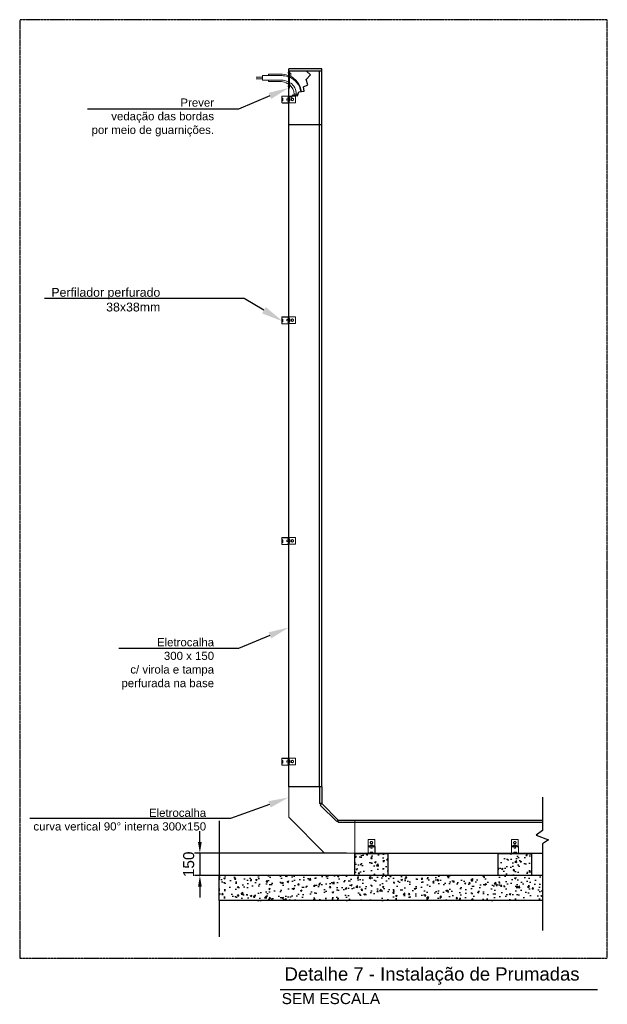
# Model space of a CAD drawing. Extents: x -90708 to 277869, y -117 to 207445.
# Tile 242 of 256: x -64934 to -62271, y 115205 to 119666. Entities that reach past the tile are written whole.
import ezdxf
from ezdxf import colors
from ezdxf.entities.mleader import LeaderData, LeaderLine
from ezdxf.enums import TextEntityAlignment as Align
from ezdxf.math import Vec2, Vec3

# ---------------------------------------------------------------- set-up
doc = ezdxf.new("R2010")
doc.units = 0
doc.header["$MEASUREMENT"] = 0
doc.header["$PDMODE"] = 3
doc.header["$PDSIZE"] = 0.005
doc.linetypes.add('DASHDOT', pattern=[1, 0.5, -0.25, 0, -0.25])
doc.linetypes.add('SLD-Sólida', pattern=[0])
doc.layers.get('Defpoints').update_dxf_attribs({"linetype": 'CONTINUOUS'})
doc.layers.add('ARQ-COTAS', color=20, linetype='CONTINUOUS', lineweight=18)
for name, color, linetype in [('ARQ-DETALHES', 7, 'CONTINUOUS'), ('ARQ-ELETROCALHA', 92, 'CONTINUOUS'), ('ARQ-ESPUMA ELASTOMÉRICA', 163, 'CONTINUOUS'), ('ARQ-GRELHAS', 30, 'CONTINUOUS'), ('ARQ-TEXTO AMBIENTE', 7, 'CONTINUOUS'), ('ARQ-TEXTO4', 4, 'CONTINUOUS'), ('TEXTO', 7, 'CONTINUOUS')]:
    doc.layers.add(name, color=color, linetype=linetype)
doc.styles.add('ARIAL', font='arial.ttf')
doc.styles.add('ARIEL', font='arial.ttf', dxfattribs={"height": 100})
doc.dimstyles.new('COTA-50', dxfattribs={"dimscale": 0, "dimtxt": 50, "dimasz": 50, "dimexe": 25, "dimexo": 50, "dimgap": 0.04, "dimtad": 1, "dimdec": 0, "dimzin": 9, "dimdsep": 46, "dimtxsty": 'ARIAL', "dimcen": 1, "dimdle": 75, "dimclrd": 256, "dimclre": 256, "dimclrt": 2, "dimaunit": 1, "dimadec": 0, "dimazin": 0, "dimtfac": 2, "dimtdec": 0, "dimtmove": 2, "dimatfit": 0, "dimfxl": 0.05, "dimtolj": 1, "dimtzin": 4, "dimarcsym": 0})

# ---------------------------------------------------------------- blocks, each defined once
blk = doc.blocks.new('rhwrwy')
at = {"layer": 'ARQ-ELETROCALHA', "linetype": 'SLD-Sólida', "lineweight": 15}
for p, q in [((48954.1, 144156.4), (48984.5, 144156.4)), ((48954.1, 144156.4), (48954.1, 144127.6)), ((48966.3, 144147.2), (48964.8, 144144.6)), ((48975.3, 144142), (48973.8, 144144.6)), ((48984.5, 144156.4), (48984.5, 144127.6)), ((48952.5, 144096.4), (48952.5, 144122.6)), ((48953.3, 144096.4), (48953.3, 144122.6)), ((48954.1, 144127.6), (48954.1, 144126)), ((48954.1, 144127.6), (48963.3, 144127.6)), ((48954.1, 144126), (48954.1, 144125.2)), ((48954.1, 144126), (48984.5, 144126)), ((48954.1, 144125.2), (48984.5, 144125.2)), ((48955.6, 144124), (48959.7, 144122)), ((48955.9, 144124.8), (48960, 144122.7)), ((48959.7, 144122), (48960, 144122.7)), ((48963.3, 144142), (48964.8, 144139.4)), ((48964.1, 144130.4), (48963.3, 144129.9)), ((48963.3, 144129.9), (48964.8, 144130.4)), ((48963.3, 144126.5), (48963.3, 144129.9)), ((48964.8, 144126.5), (48963.3, 144126.5)), ((48964.8, 144130.4), (48964.1, 144130.4)), ((48964.1, 144126.5), (48964.1, 144126)), ((48969.3, 144130.4), (48964.8, 144130.4)), ((48966.3, 144126.5), (48964.8, 144126.5)), ((48966.1, 144125.2), (48966.1, 144116.9)), ((48966.1, 144116.9), (48966.6, 144116.4)), ((48966.1, 144116.9), (48969.3, 144116.9)), ((48966.3, 144126.5), (48966.3, 144129.9)), ((48969.3, 144126.5), (48966.3, 144126.5)), ((48966.6, 144116.4), (48969.3, 144116.4)), ((48969.3, 144130.4), (48973.8, 144130.4)), ((48972.3, 144126.5), (48969.3, 144126.5)), ((48969.3, 144116.9), (48972.5, 144116.9)), ((48969.3, 144116.4), (48971.9, 144116.4)), ((48971.9, 144116.4), (48972.5, 144116.9)), ((48972.3, 144136.8), (48973.8, 144139.4)), ((48972.3, 144129.9), (48973.8, 144130.4)), ((48972.3, 144126.5), (48972.3, 144129.9)), ((48973.8, 144126.5), (48972.3, 144126.5)), ((48972.5, 144116.9), (48972.5, 144125.2)), ((48974.5, 144130.4), (48973.8, 144130.4)), ((48975.3, 144126.5), (48973.8, 144126.5)), ((48975.3, 144129.9), (48974.5, 144130.4)), ((48974.5, 144126), (48974.5, 144126.5)), ((48975.3, 144126.5), (48975.3, 144129.9)), ((48975.3, 144127.6), (48984.5, 144127.6)), ((48976.9, 144122.7), (48981, 144124.8)), ((48976.9, 144122.7), (48977.3, 144122)), ((48977.3, 144122), (48981.4, 144124)), ((48983.7, 144122.6), (48983.7, 144096.4)), ((48984.5, 144127.6), (48984.5, 144126)), ((48984.5, 144126), (48984.5, 144125.2)), ((48984.5, 144122.6), (48984.5, 144096.4)), ((48982.1, 144094.8), (48954.9, 144094.8)), ((48982.1, 144094), (48954.9, 144094)), ((48963.3, 144099.2), (48962.5, 144098.7)), ((48962.5, 144098.7), (48964, 144099.2)), ((48962.5, 144095.3), (48962.5, 144098.7)), ((48964, 144095.3), (48962.5, 144095.3)), ((48964, 144099.2), (48963.3, 144099.2)), ((48963.3, 144095.3), (48963.3, 144094.8)), ((48968.5, 144099.2), (48964, 144099.2)), ((48965.5, 144095.3), (48964, 144095.3)), ((48965.5, 144095.3), (48965.5, 144098.7)), ((48968.5, 144095.3), (48965.5, 144095.3)), ((48968.5, 144099.2), (48973, 144099.2)), ((48971.5, 144095.3), (48968.5, 144095.3)), ((48971.5, 144098.7), (48973, 144099.2)), ((48971.5, 144095.3), (48971.5, 144098.7)), ((48973, 144095.3), (48971.5, 144095.3)), ((48973.7, 144099.2), (48973, 144099.2)), ((48974.5, 144095.3), (48973, 144095.3)), ((48974.5, 144098.7), (48973.7, 144099.2)), ((48973.7, 144094.8), (48973.7, 144095.3)), ((48974.5, 144095.3), (48974.5, 144098.7))]:
    blk.add_line(p, q, dxfattribs=at)
blk.add_circle((48969.4, 144142), 4.55, dxfattribs=at)
for centre, radius, start, end in [((48969.3, 144142), 5.2, 150, 210), ((48969.3, 144142), 5.2, 90, 150), ((48969.3, 144142), 5.2, 30, 90), ((48969.3, 144142), 5.2, 330, 30), ((48954.9, 144122.6), 2.4, 63.4349, 180), ((48954.9, 144122.6), 1.6, 63.4349, 180), ((48969.3, 144142), 5.2, 210, 270), ((48969.3, 144142), 5.2, 270, 330), ((48982.1, 144122.6), 2.4, 0, 116.5651), ((48982.1, 144122.6), 1.6, 0, 116.5651), ((48954.9, 144096.4), 2.4, 180, 270), ((48954.9, 144096.4), 1.6, 180, 270), ((48982.1, 144096.4), 1.6, 270, 0), ((48982.1, 144096.4), 2.4, 270, 0)]:
    blk.add_arc(centre, radius, start, end, dxfattribs=at)
for points, knots in [([(48964.8, 144144.6), (48964.7, 144144.5), (48964.2, 144143.7), (48963.7, 144142.8), (48963.3, 144142)], [0, 0, 0, 0, 0.0702148, 1, 1, 1, 1]), ([(48969.3, 144147.2), (48968.5, 144147.2), (48967.5, 144147.2), (48966.5, 144147.2), (48966.3, 144147.2)], [0, 0, 0, 0, 0.776287, 1, 1, 1, 1]), ([(48972.3, 144147.2), (48971.5, 144147.2), (48970.5, 144147.2), (48969.5, 144147.2), (48969.3, 144147.2)], [0, 0, 0, 0, 0.758149, 1, 1, 1, 1]), ([(48973.8, 144144.6), (48973.7, 144144.7), (48973.2, 144145.5), (48972.7, 144146.4), (48972.3, 144147.2)], [0, 0, 0, 0, 0.070215, 1, 1, 1, 1]), ([(48964.8, 144139.4), (48964.8, 144139.3), (48965.3, 144138.5), (48965.8, 144137.6), (48966.3, 144136.8)], [0, 0, 0, 0, 0.0702148, 1, 1, 1, 1]), ([(48964.8, 144130.4), (48964.8, 144130.4), (48965.3, 144130.4), (48965.8, 144130.2), (48966.3, 144129.9)], [0, 0, 0, 0, 0.0702148, 1, 1, 1, 1]), ([(48966.3, 144136.8), (48966.5, 144136.8), (48967.5, 144136.8), (48968.5, 144136.8), (48969.3, 144136.8)], [0, 0, 0, 0, 0.223713, 1, 1, 1, 1]), ([(48966.3, 144129.9), (48966.5, 144130), (48967.5, 144130.3), (48968.5, 144130.3), (48969.3, 144130.4)], [0, 0, 0, 0, 0.223713, 1, 1, 1, 1]), ([(48969.3, 144136.8), (48969.5, 144136.8), (48970.5, 144136.8), (48971.5, 144136.8), (48972.3, 144136.8)], [0, 0, 0, 0, 0.241851, 1, 1, 1, 1]), ([(48969.3, 144130.4), (48969.5, 144130.4), (48970.5, 144130.4), (48971.5, 144130.1), (48972.3, 144129.9)], [0, 0, 0, 0, 0.241851, 1, 1, 1, 1]), ([(48973.8, 144139.4), (48973.8, 144139.5), (48974.3, 144140.3), (48974.8, 144141.2), (48975.3, 144142)], [0, 0, 0, 0, 0.0702148, 1, 1, 1, 1]), ([(48973.8, 144130.4), (48973.8, 144130.4), (48974.3, 144130.4), (48974.8, 144130.2), (48975.3, 144129.9)], [0, 0, 0, 0, 0.0702148, 1, 1, 1, 1]), ([(48964, 144099.2), (48964, 144099.2), (48964.5, 144099.2), (48965, 144099), (48965.5, 144098.7)], [0, 0, 0, 0, 0.070215, 1, 1, 1, 1]), ([(48965.5, 144098.7), (48965.7, 144098.8), (48966.7, 144099.1), (48967.7, 144099.1), (48968.5, 144099.2)], [0, 0, 0, 0, 0.223713, 1, 1, 1, 1]), ([(48968.5, 144099.2), (48968.7, 144099.2), (48969.7, 144099.2), (48970.7, 144098.9), (48971.5, 144098.7)], [0, 0, 0, 0, 0.2418514, 1, 1, 1, 1]), ([(48973, 144099.2), (48973, 144099.2), (48973.5, 144099.2), (48974, 144099), (48974.5, 144098.7)], [0, 0, 0, 0, 0.070215, 1, 1, 1, 1])]:
    blk.add_open_spline(points, degree=3, knots=knots, dxfattribs=at)
blk = doc.blocks.new('fhrthrte')
at = {"layer": 'ARQ-ELETROCALHA', "lineweight": 13}
for p, q in [((149736.6, 74079.7), (149736.6, 73929.7)), ((149736.6, 74079.7), (149873.7, 74079.7)), ((149873.7, 74079.7), (150036.6, 73916.8)), ((149736.6, 73929.7), (149811.6, 73929.7)), ((149811.6, 73929.7), (149886.6, 73854.7)), ((150036.6, 73779.7), (150036.6, 73916.8)), ((149886.6, 73779.7), (149886.6, 73854.7)), ((149886.6, 73779.7), (150036.6, 73779.7))]:
    blk.add_line(p, q, dxfattribs=at)
blk = doc.blocks.new('*D1025')
at = {"layer": 'ARQ-COTAS', "lineweight": -2, "transparency": 16777216}
for p, q in [((-64117.7, 115939.4), (-64117.7, 115989.4)), ((-63465.2, 115889.4), (-64142.7, 115889.4)), ((-64117.7, 115889.4), (-64117.7, 115788)), ((-63465.2, 115788), (-64142.7, 115788)), ((-64117.7, 115738), (-64117.7, 115688))]:
    blk.add_line(p, q, dxfattribs=at)
at = {"layer": 'ARQ-COTAS', "transparency": 16777216}
for points in [[(-64126, 115939.4), (-64109.4, 115939.4), (-64117.7, 115889.4)], [(-64126, 115738), (-64109.4, 115738), (-64117.7, 115788)]]:
    blk.add_solid(points, dxfattribs=at)
at = {"layer": 'Defpoints', "color": 0, "transparency": 16777216}
for p in [(-63415.2, 115889.4), (-64117.7, 115788), (-63415.2, 115788)]:
    blk.add_point(p, dxfattribs=at)
at = {"layer": 'ARQ-COTAS', "color": 2, "transparency": 16777216, "insert": (-64168.3, 115838.7), "char_height": 50, "attachment_point": 5, "rotation": 90, "style": 'ARIAL'}
blk.add_mtext('\\A1;150', dxfattribs=at)

msp = doc.modelspace()

# ---------------------------------------------------------------- hatches: boundary and pattern name
at = {"layer": 'ARQ-DETALHES'}
h = msp.add_hatch(dxfattribs=at)
h.set_pattern_fill('AR-CONC', color=255, scale=10)
h.set_pattern_definition([(50, (-254749.34, 42547.114), (71.726018, -6.275213), [7.5, -82.5]), (355, (-254749.34, 42547.11), (-13.875133, 75.219213), [6, -66]), (100.451444, (-254743.365, 42546.59), (57.850885, 68.944), [6.37402, -70.11421]), (46.1842, (-254749.34, 42567.11), (106.724133, -16.551928), [11.25, -123.75]), (96.635635, (-254740.45, 42565.73), (93.466195, 97.41186), [9.561034, -105.171376]), (351.184164, (-254749.34, 42567.11), (93.466195, 97.41186), [9, -99]), (21, (-254739.34, 42562.114), (59.690705, -40.261889), [7.5, -82.5]), (326, (-254739.34, 42562.11), (24.331533, 72.515005), [6, -66]), (71.451445, (-254734.37, 42558.76), (84.022238, 32.253115), [6.37402, -70.11421]), (37.5, (-254749.342, 42547.114), (1.2159855, 33.2893854), [0, -65.2, 0, -67, 0, -66.25]), (7.5, (-254749.34, 42547.114), (26.306954, 39.441171), [0, -38.2, 0, -63.7, 0, -25.25]), (327.5, (-254771.642, 42547.114), (53.3822436, -2.255487), [0, -25, 0, -78, 0, -103.5]), (317.5, (-254781.64, 42547.114), (58.318617, 10.010498), [0, -32.5, 0, -51.8, 0, -73.5])])
h.paths.add_polyline_path([(-64030.252, 115788.011), (-62564.533, 115788.011), (-62564.533, 115674.355), (-64030.252, 115674.355)])
h.paths.add_polyline_path([(-63415.156, 115888.011), (-63265.156, 115888.011), (-63265.156, 115788.011), (-63415.156, 115788.011)])
h = msp.add_hatch(dxfattribs=at)
h.set_pattern_fill('AR-CONC', color=255, scale=10)
h.set_pattern_definition([(50, (-254749.34, 42548.505), (71.726018, -6.275213), [7.5, -82.5]), (355, (-254749.34, 42548.505), (-13.875133, 75.219213), [6, -66]), (100.451444, (-254743.365, 42547.98), (57.850885, 68.944), [6.37402, -70.11421]), (46.1842, (-254749.34, 42568.505), (106.724133, -16.551928), [11.25, -123.75]), (96.635635, (-254740.45, 42567.13), (93.466195, 97.41186), [9.561034, -105.171376]), (351.184164, (-254749.34, 42568.5), (93.466195, 97.41186), [9, -99]), (21, (-254739.34, 42563.505), (59.690705, -40.261889), [7.5, -82.5]), (326, (-254739.34, 42563.505), (24.331533, 72.515005), [6, -66]), (71.451445, (-254734.37, 42560.15), (84.022238, 32.253115), [6.37402, -70.11421]), (37.5, (-254749.342, 42548.505), (1.2159855, 33.2893854), [0, -65.2, 0, -67, 0, -66.25]), (7.5, (-254749.34, 42548.505), (26.306954, 39.441171), [0, -38.2, 0, -63.7, 0, -25.25]), (327.5, (-254771.642, 42548.505), (53.3822436, -2.255487), [0, -25, 0, -78, 0, -103.5]), (317.5, (-254781.64, 42548.505), (58.318617, 10.010498), [0, -32.5, 0, -51.8, 0, -73.5])])
h.paths.add_polyline_path([(-62615.156, 115888.011), (-62615.156, 115788.011), (-62765.156, 115788.011), (-62765.156, 115888.011)])

# ---------------------------------------------------------------- linework, layer by layer
at = {"layer": 'ARQ-COTAS'}
for p, q in [((-63715.712, 119433.385), (-63716.082, 119433.385)), ((-63565.156, 116189.403), (-63715.156, 116189.403))]:
    msp.add_line(p, q, dxfattribs=at)
at = {"layer": 'ARQ-DETALHES', "color": 7, "linetype": 'SLD-Sólida', "lineweight": 15}
for p, q in [((-63833.119, 119405.865), (-63862.749, 119405.865)), ((-63862.749, 119398.679), (-63833.119, 119398.679)), ((-63744.23, 119412.642), (-63833.119, 119412.642)), ((-63833.119, 119412.642), (-63833.119, 119402.272)), ((-63833.119, 119402.272), (-63833.119, 119391.902)), ((-63833.119, 119391.902), (-63744.23, 119391.902)), ((-63747.928, 119419.311), (-63807.187, 119419.311)), ((-63807.187, 119419.311), (-63807.187, 119412.642)), ((-63807.187, 119391.902), (-63807.187, 119385.237)), ((-63807.187, 119385.237), (-63747.928, 119385.237)), ((-63715.712, 119356.348), (-63716.082, 119356.348)), ((-63712.378, 119356.348), (-63712.008, 119356.348)), ((-63690.891, 119328.2), (-63690.891, 119325.192)), ((-63680.526, 119328.2), (-63690.891, 119328.2)), ((-63680.526, 119328.198), (-63680.526, 119322.431)), ((-63672.603, 119328.198), (-63680.526, 119328.198))]:
    msp.add_line(p, q, dxfattribs=at)
at = {"layer": 'ARQ-DETALHES'}
for p, q in [((-62564.533, 116142.709), (-62564.533, 115991.991)), ((-64030.252, 116036.297), (-64030.252, 115768.887)), ((-62564.533, 115991.991), (-62593.277, 115970.759)), ((-62593.277, 115970.759), (-62537.287, 115949.302)), ((-62537.287, 115949.302), (-62564.533, 115931.745)), ((-62564.533, 115931.745), (-62564.533, 115538.803)), ((-62564.533, 115788.011), (-64030.252, 115788.011)), ((-64030.252, 115674.355), (-64030.252, 115788.011)), ((-62564.533, 115674.355), (-64030.252, 115674.355)), ((-64030.252, 115674.355), (-64030.252, 115509.867))]:
    msp.add_line(p, q, dxfattribs=at)
msp.add_lwpolyline([(-63415.156, 115888.011), (-63265.156, 115888.011), (-63265.156, 115788.011), (-63415.156, 115788.011), (-63415.156, 115888.011), (-63415.156, 115888.011)], dxfattribs=at)
msp.add_lwpolyline([(-62765.156, 115888.011), (-62615.156, 115888.011), (-62615.156, 115788.011), (-62765.156, 115788.011)], close=True, dxfattribs=at)
at = {"layer": 'ARQ-DETALHES', "color": 7, "linetype": 'SLD-Sólida', "lineweight": 15}
for centre, radius, start, end in [((-63750.706, 119328.2), 91.111, 69.416949, 90), ((-63750.706, 119328.2), 57.037, 55.834142, 90), ((-63747.008, 119328.198), 84.444, 70.395454, 90), ((-63747.008, 119328.198), 63.704, 63.591539, 90), ((-63747.928, 119328.2), 91.111, 7.583939, 66.907598), ((-63744.23, 119328.198), 84.444, 7.892219, 67.704347), ((-63747.928, 119328.2), 57.037, 0, 51.205758), ((-63744.23, 119328.198), 63.704, 0, 54.91042)]:
    msp.add_arc(centre, radius, start, end, dxfattribs=at)
at = {"layer": 'ARQ-ELETROCALHA'}
for p, q in [((-63715.156, 116189.403), (-63715.156, 119443.385)), ((-63565.156, 119443.385), (-63715.156, 119443.385)), ((-63565.156, 119433.385), (-63715.156, 119433.385)), ((-63615.931, 119415.73), (-63633.96, 119433.385)), ((-63575.156, 117978.193), (-63575.156, 119433.385)), ((-63565.156, 116189.403), (-63565.156, 119443.385)), ((-63636.569, 119394.656), (-63615.931, 119415.73)), ((-63628.819, 119370.155), (-63636.569, 119394.656)), ((-63669.874, 119338.443), (-63644.671, 119342.106)), ((-63647.46, 119361.294), (-63628.819, 119370.155)), ((-63644.671, 119342.106), (-63647.46, 119361.294)), ((-63715.156, 119318.934), (-63703.096, 119314.508)), ((-63703.096, 119314.508), (-63694.942, 119326.271)), ((-63694.942, 119326.271), (-63674.562, 119320.842)), ((-63674.562, 119320.842), (-63669.874, 119338.443)), ((-63565.156, 119189.403), (-63715.156, 119189.403)), ((-63575.156, 116189.403), (-63575.156, 117978.193)), ((-63565.156, 116189.403), (-63715.156, 116189.403)), ((-63575.156, 116189.403), (-63575.156, 116114.403)), ((-63565.156, 116189.403), (-63565.156, 116114.403)), ((-63565.156, 116114.403), (-63575.156, 116114.403)), ((-63565.156, 116114.403), (-63572.227, 116107.332)), ((-63572.227, 116107.332), (-63497.227, 116032.332)), ((-63565.156, 116114.403), (-63490.156, 116039.403)), ((-63490.156, 116039.403), (-63497.227, 116032.332)), ((-63490.156, 116039.403), (-63415.156, 116039.403)), ((-63490.156, 116029.403), (-63490.156, 116039.403)), ((-63415.156, 116039.403), (-62564.533, 116039.403)), ((-63490.156, 116029.403), (-63415.156, 116029.403)), ((-63415.156, 116029.403), (-62564.533, 116029.403)), ((-63453.026, 115889.403), (-63603.026, 115889.403)), ((-63415.156, 115889.403), (-62564.533, 115889.403))]:
    msp.add_line(p, q, dxfattribs=at)
at = {"layer": 'ARQ-ELETROCALHA', "linetype": 'SLD-Sólida', "lineweight": 15}
for p, q in [((-63746.356, 118317.403), (-63746.356, 118290.203)), ((-63745.556, 118317.403), (-63745.556, 118290.203)), ((-63717.745, 118319.803), (-63743.956, 118319.803)), ((-63717.745, 118319.003), (-63743.956, 118319.003)), ((-63718.356, 118312.603), (-63716.314, 118316.687)), ((-63717.64, 118312.245), (-63715.598, 118316.329)), ((-63715.156, 118289.403), (-63715.156, 118319.803)), ((-63745.556, 118309.003), (-63745.076, 118309.003)), ((-63745.076, 118298.603), (-63745.556, 118298.603)), ((-63745.076, 118309.807), (-63741.62, 118309.807)), ((-63745.076, 118309.807), (-63745.076, 118308.306)), ((-63745.076, 118308.306), (-63745.076, 118306.805)), ((-63745.076, 118306.805), (-63741.62, 118306.805)), ((-63745.076, 118306.805), (-63745.076, 118303.803)), ((-63745.076, 118303.803), (-63745.076, 118300.8)), ((-63745.076, 118300.8), (-63741.62, 118300.8)), ((-63745.076, 118300.8), (-63745.076, 118299.299)), ((-63745.076, 118299.299), (-63745.076, 118297.798)), ((-63745.076, 118297.798), (-63741.62, 118297.798)), ((-63743.956, 118288.603), (-63717.745, 118288.603)), ((-63743.956, 118287.803), (-63717.745, 118287.803)), ((-63741.62, 118309.807), (-63741.156, 118309.003)), ((-63741.62, 118306.805), (-63741.156, 118308.306)), ((-63741.62, 118297.798), (-63741.156, 118299.299)), ((-63741.156, 118298.603), (-63741.62, 118297.798)), ((-63741.156, 118309.003), (-63741.156, 118308.306)), ((-63741.156, 118303.803), (-63741.156, 118308.306)), ((-63741.156, 118303.803), (-63741.156, 118299.299)), ((-63741.156, 118299.299), (-63741.156, 118298.603)), ((-63723.956, 118307.25), (-63723.404, 118307.803)), ((-63723.956, 118304.603), (-63723.956, 118307.25)), ((-63723.956, 118301.955), (-63723.956, 118304.603)), ((-63723.404, 118301.403), (-63723.956, 118301.955)), ((-63723.404, 118307.803), (-63715.156, 118307.803)), ((-63723.404, 118304.603), (-63723.404, 118307.803)), ((-63723.404, 118301.403), (-63723.404, 118304.603)), ((-63715.156, 118301.403), (-63723.404, 118301.403)), ((-63717.64, 118312.245), (-63718.356, 118312.603)), ((-63718.356, 118295.003), (-63717.64, 118295.36)), ((-63716.314, 118290.918), (-63718.356, 118295.003)), ((-63715.598, 118291.276), (-63717.64, 118295.36)), ((-63324.956, 115951.803), (-63355.356, 115951.803)), ((-63355.356, 115951.803), (-63355.356, 115923.003)), ((-63324.956, 115951.803), (-63324.956, 115923.003)), ((-62674.956, 115951.803), (-62705.356, 115951.803)), ((-62705.356, 115951.803), (-62705.356, 115923.003)), ((-62674.956, 115951.803), (-62674.956, 115923.003)), ((-63355.356, 115923.003), (-63355.356, 115921.403)), ((-63346.16, 115923.003), (-63355.356, 115923.003)), ((-63324.956, 115921.403), (-63355.356, 115921.403)), ((-63355.356, 115921.403), (-63355.356, 115920.603)), ((-63324.956, 115920.603), (-63355.356, 115920.603)), ((-63355.356, 115918.014), (-63355.356, 115891.803)), ((-63354.556, 115918.014), (-63354.556, 115891.803)), ((-63348.156, 115917.403), (-63352.24, 115919.445)), ((-63347.798, 115918.118), (-63351.883, 115920.16)), ((-63347.798, 115918.118), (-63348.156, 115917.403)), ((-63346.16, 115937.403), (-63344.659, 115940.003)), ((-63346.16, 115925.338), (-63345.356, 115925.803)), ((-63346.16, 115921.883), (-63346.16, 115925.338)), ((-63346.16, 115921.883), (-63344.659, 115921.883)), ((-63345.356, 115925.803), (-63344.659, 115925.803)), ((-63345.356, 115921.403), (-63345.356, 115921.883)), ((-63343.158, 115932.203), (-63344.659, 115934.803)), ((-63343.158, 115925.338), (-63344.659, 115925.803)), ((-63340.156, 115925.803), (-63344.659, 115925.803)), ((-63344.659, 115921.883), (-63343.158, 115921.883)), ((-63343.356, 115912.355), (-63343.356, 115920.603)), ((-63342.804, 115911.803), (-63343.356, 115912.355)), ((-63340.156, 115912.355), (-63343.356, 115912.355)), ((-63343.158, 115921.883), (-63343.158, 115925.338)), ((-63343.158, 115921.883), (-63340.156, 115921.883)), ((-63340.156, 115911.803), (-63342.804, 115911.803)), ((-63340.156, 115925.803), (-63335.653, 115925.803)), ((-63340.156, 115921.883), (-63337.154, 115921.883)), ((-63336.956, 115912.355), (-63340.156, 115912.355)), ((-63337.508, 115911.803), (-63340.156, 115911.803)), ((-63336.956, 115912.355), (-63337.508, 115911.803)), ((-63337.154, 115942.603), (-63335.653, 115940.003)), ((-63337.154, 115921.883), (-63337.154, 115925.338)), ((-63337.154, 115921.883), (-63335.653, 115921.883)), ((-63336.956, 115920.603), (-63336.956, 115912.355)), ((-63334.152, 115937.403), (-63335.653, 115934.803)), ((-63334.152, 115925.338), (-63335.653, 115925.803)), ((-63335.653, 115925.803), (-63334.956, 115925.803)), ((-63335.653, 115921.883), (-63334.152, 115921.883)), ((-63334.956, 115925.803), (-63334.152, 115925.338)), ((-63334.956, 115921.883), (-63334.956, 115921.403)), ((-63334.152, 115921.883), (-63334.152, 115925.338)), ((-63324.956, 115923.003), (-63334.152, 115923.003)), ((-63326.829, 115920.16), (-63330.914, 115918.118)), ((-63330.556, 115917.403), (-63330.914, 115918.118)), ((-63326.472, 115919.445), (-63330.556, 115917.403)), ((-63324.956, 115923.003), (-63324.956, 115921.403)), ((-63324.956, 115921.403), (-63324.956, 115920.603)), ((-63324.156, 115891.803), (-63324.156, 115918.014)), ((-63323.356, 115891.803), (-63323.356, 115918.014)), ((-62705.356, 115923.003), (-62705.356, 115921.403)), ((-62696.16, 115923.003), (-62705.356, 115923.003)), ((-62674.956, 115921.403), (-62705.356, 115921.403)), ((-62705.356, 115921.403), (-62705.356, 115920.603)), ((-62674.956, 115920.603), (-62705.356, 115920.603)), ((-62705.356, 115918.014), (-62705.356, 115891.803)), ((-62704.556, 115918.014), (-62704.556, 115891.803)), ((-62698.156, 115917.403), (-62702.24, 115919.445)), ((-62697.798, 115918.118), (-62701.883, 115920.16)), ((-62697.798, 115918.118), (-62698.156, 115917.403)), ((-62696.16, 115937.403), (-62694.659, 115940.003)), ((-62696.16, 115925.338), (-62695.356, 115925.803)), ((-62696.16, 115921.883), (-62696.16, 115925.338)), ((-62696.16, 115921.883), (-62694.659, 115921.883)), ((-62695.356, 115925.803), (-62694.659, 115925.803)), ((-62695.356, 115921.403), (-62695.356, 115921.883)), ((-62693.158, 115932.203), (-62694.659, 115934.803)), ((-62693.158, 115925.338), (-62694.659, 115925.803)), ((-62690.156, 115925.803), (-62694.659, 115925.803)), ((-62694.659, 115921.883), (-62693.158, 115921.883)), ((-62693.356, 115912.355), (-62693.356, 115920.603)), ((-62692.804, 115911.803), (-62693.356, 115912.355)), ((-62690.156, 115912.355), (-62693.356, 115912.355)), ((-62693.158, 115921.883), (-62693.158, 115925.338)), ((-62693.158, 115921.883), (-62690.156, 115921.883)), ((-62690.156, 115911.803), (-62692.804, 115911.803)), ((-62690.156, 115925.803), (-62685.653, 115925.803)), ((-62690.156, 115921.883), (-62687.154, 115921.883)), ((-62686.956, 115912.355), (-62690.156, 115912.355)), ((-62687.508, 115911.803), (-62690.156, 115911.803)), ((-62686.956, 115912.355), (-62687.508, 115911.803)), ((-62687.154, 115942.603), (-62685.653, 115940.003)), ((-62687.154, 115921.883), (-62687.154, 115925.338)), ((-62687.154, 115921.883), (-62685.653, 115921.883)), ((-62686.956, 115920.603), (-62686.956, 115912.355)), ((-62684.152, 115937.403), (-62685.653, 115934.803)), ((-62684.152, 115925.338), (-62685.653, 115925.803)), ((-62685.653, 115925.803), (-62684.956, 115925.803)), ((-62685.653, 115921.883), (-62684.152, 115921.883)), ((-62684.956, 115925.803), (-62684.152, 115925.338)), ((-62684.956, 115921.883), (-62684.956, 115921.403)), ((-62684.152, 115921.883), (-62684.152, 115925.338)), ((-62674.956, 115923.003), (-62684.152, 115923.003)), ((-62676.829, 115920.16), (-62680.914, 115918.118)), ((-62680.556, 115917.403), (-62680.914, 115918.118)), ((-62676.472, 115919.445), (-62680.556, 115917.403)), ((-62674.956, 115923.003), (-62674.956, 115921.403)), ((-62674.956, 115921.403), (-62674.956, 115920.603)), ((-62674.156, 115891.803), (-62674.156, 115918.014)), ((-62673.356, 115891.803), (-62673.356, 115918.014)), ((-63352.956, 115890.203), (-63325.756, 115890.203)), ((-63352.956, 115889.403), (-63325.756, 115889.403)), ((-63345.36, 115894.138), (-63344.556, 115894.603)), ((-63345.36, 115890.683), (-63345.36, 115894.138)), ((-63345.36, 115890.683), (-63343.859, 115890.683)), ((-63344.556, 115894.603), (-63343.859, 115894.603)), ((-63344.556, 115890.203), (-63344.556, 115890.683)), ((-63342.358, 115894.138), (-63343.859, 115894.603)), ((-63339.356, 115894.603), (-63343.859, 115894.603)), ((-63343.859, 115890.683), (-63342.358, 115890.683)), ((-63342.358, 115890.683), (-63342.358, 115894.138)), ((-63342.358, 115890.683), (-63339.356, 115890.683)), ((-63339.356, 115894.603), (-63334.853, 115894.603)), ((-63339.356, 115890.683), (-63336.354, 115890.683)), ((-63336.354, 115890.683), (-63336.354, 115894.138)), ((-63336.354, 115890.683), (-63334.853, 115890.683)), ((-63333.352, 115894.138), (-63334.853, 115894.603)), ((-63334.853, 115894.603), (-63334.156, 115894.603)), ((-63334.853, 115890.683), (-63333.352, 115890.683)), ((-63334.156, 115894.603), (-63333.352, 115894.138)), ((-63334.156, 115890.683), (-63334.156, 115890.203)), ((-63333.352, 115890.683), (-63333.352, 115894.138)), ((-62702.956, 115890.203), (-62675.756, 115890.203)), ((-62702.956, 115889.403), (-62675.756, 115889.403)), ((-62695.36, 115894.138), (-62694.556, 115894.603)), ((-62695.36, 115890.683), (-62695.36, 115894.138)), ((-62695.36, 115890.683), (-62693.859, 115890.683)), ((-62694.556, 115894.603), (-62693.859, 115894.603)), ((-62694.556, 115890.203), (-62694.556, 115890.683)), ((-62694.556, 115888.011), (-62694.556, 115889.403)), ((-62692.358, 115894.138), (-62693.859, 115894.603)), ((-62689.356, 115894.603), (-62693.859, 115894.603)), ((-62693.859, 115890.683), (-62692.358, 115890.683)), ((-62692.358, 115890.683), (-62692.358, 115894.138)), ((-62692.358, 115890.683), (-62689.356, 115890.683)), ((-62689.356, 115894.603), (-62684.853, 115894.603)), ((-62689.356, 115890.683), (-62686.354, 115890.683)), ((-62686.354, 115890.683), (-62686.354, 115894.138)), ((-62686.354, 115890.683), (-62684.853, 115890.683)), ((-62683.352, 115894.138), (-62684.853, 115894.603)), ((-62684.853, 115894.603), (-62684.156, 115894.603)), ((-62684.853, 115890.683), (-62683.352, 115890.683)), ((-62684.156, 115894.603), (-62683.352, 115894.138)), ((-62684.156, 115890.683), (-62684.156, 115890.203)), ((-62684.156, 115889.403), (-62684.156, 115888.011)), ((-62683.352, 115890.683), (-62683.352, 115894.138))]:
    msp.add_line(p, q, dxfattribs=at)
for centre in [(-63340.31, 115937.376), (-62690.31, 115937.376)]:
    msp.add_circle(centre, 4.55, dxfattribs=at)
for centre, radius, start, end in [((-63743.956, 118317.403), 2.4, 90, 180), ((-63743.956, 118317.403), 1.6, 90, 180), ((-63717.745, 118317.403), 2.4, 333.434949, 90), ((-63717.745, 118317.403), 1.6, 333.434949, 90), ((-63743.956, 118290.203), 2.4, 180, 270), ((-63743.956, 118290.203), 1.6, 180, 270), ((-63717.745, 118290.203), 2.4, 270, 26.565051), ((-63717.745, 118290.203), 1.6, 270, 26.565051), ((-63352.956, 115918.014), 2.4, 63.434949, 180), ((-63352.956, 115918.014), 1.6, 63.434949, 180), ((-63340.156, 115937.403), 5.2, 150, 210), ((-63340.156, 115937.403), 5.2, 90, 150), ((-63340.156, 115937.403), 5.2, 210, 270), ((-63340.156, 115937.403), 5.2, 30, 90), ((-63340.156, 115937.403), 5.2, 270, 330), ((-63340.156, 115937.403), 5.2, 330, 30), ((-63325.756, 115918.014), 2.4, 0, 116.565051), ((-63325.756, 115918.014), 1.6, 0, 116.565051), ((-62702.956, 115918.014), 2.4, 63.434949, 180), ((-62702.956, 115918.014), 1.6, 63.434949, 180), ((-62690.156, 115937.403), 5.2, 150, 210), ((-62690.156, 115937.403), 5.2, 90, 150), ((-62690.156, 115937.403), 5.2, 210, 270), ((-62690.156, 115937.403), 5.2, 30, 90), ((-62690.156, 115937.403), 5.2, 270, 330), ((-62690.156, 115937.403), 5.2, 330, 30), ((-62675.756, 115918.014), 2.4, 0, 116.565051), ((-62675.756, 115918.014), 1.6, 0, 116.565051), ((-63352.956, 115891.803), 2.4, 180, 270), ((-63352.956, 115891.803), 1.6, 180, 270), ((-63325.756, 115891.803), 1.6, 270, 0), ((-63325.756, 115891.803), 2.4, 270, 0), ((-62702.956, 115891.803), 2.4, 180, 270), ((-62702.956, 115891.803), 1.6, 180, 270), ((-62675.756, 115891.803), 1.6, 270, 0), ((-62675.756, 115891.803), 2.4, 270, 0)]:
    msp.add_arc(centre, radius, start, end, dxfattribs=at)
for points, knots in [([(-63741.156, 118308.306), (-63741.156, 118308.342), (-63741.163, 118308.848), (-63741.4, 118309.345), (-63741.62, 118309.807)], [0, 0, 0, 0, 0.07021477, 1, 1, 1, 1]), ([(-63741.156, 118303.803), (-63741.162, 118304.048), (-63741.185, 118305.064), (-63741.432, 118306.054), (-63741.62, 118306.805)], [0, 0, 0, 0, 0.241851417, 1, 1, 1, 1]), ([(-63741.62, 118300.8), (-63741.559, 118301.019), (-63741.286, 118301.997), (-63741.213, 118303.014), (-63741.156, 118303.803)], [0, 0, 0, 0, 0.22371328, 1, 1, 1, 1]), ([(-63741.156, 118299.299), (-63741.156, 118299.335), (-63741.163, 118299.842), (-63741.4, 118300.339), (-63741.62, 118300.8)], [0, 0, 0, 0, 0.07021477, 1, 1, 1, 1]), ([(-63344.659, 115934.803), (-63344.695, 115934.864), (-63345.202, 115935.742), (-63345.699, 115936.603), (-63346.16, 115937.403)], [0, 0, 0, 0, 0.070214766, 1, 1, 1, 1]), ([(-63344.659, 115925.803), (-63344.695, 115925.802), (-63345.202, 115925.796), (-63345.699, 115925.559), (-63346.16, 115925.338)], [0, 0, 0, 0, 0.070214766, 1, 1, 1, 1]), ([(-63344.659, 115940.003), (-63344.624, 115940.064), (-63344.117, 115940.942), (-63343.62, 115941.803), (-63343.158, 115942.603)], [0, 0, 0, 0, 0.07021477, 1, 1, 1, 1]), ([(-63343.158, 115942.603), (-63342.408, 115942.603), (-63341.418, 115942.603), (-63340.402, 115942.603), (-63340.156, 115942.603)], [0, 0, 0, 0, 0.75814858, 1, 1, 1, 1]), ([(-63340.156, 115932.203), (-63340.402, 115932.203), (-63341.418, 115932.203), (-63342.408, 115932.203), (-63343.158, 115932.203)], [0, 0, 0, 0, 0.24185142, 1, 1, 1, 1]), ([(-63340.156, 115925.803), (-63340.402, 115925.797), (-63341.418, 115925.774), (-63342.408, 115925.526), (-63343.158, 115925.338)], [0, 0, 0, 0, 0.24185142, 1, 1, 1, 1]), ([(-63340.156, 115942.603), (-63339.367, 115942.603), (-63338.35, 115942.603), (-63337.373, 115942.603), (-63337.154, 115942.603)], [0, 0, 0, 0, 0.77628672, 1, 1, 1, 1]), ([(-63337.154, 115932.203), (-63337.373, 115932.203), (-63338.35, 115932.203), (-63339.367, 115932.203), (-63340.156, 115932.203)], [0, 0, 0, 0, 0.22371328, 1, 1, 1, 1]), ([(-63337.154, 115925.338), (-63337.373, 115925.399), (-63338.35, 115925.673), (-63339.367, 115925.746), (-63340.156, 115925.803)], [0, 0, 0, 0, 0.22371328, 1, 1, 1, 1]), ([(-63335.653, 115934.803), (-63335.688, 115934.741), (-63336.195, 115933.863), (-63336.692, 115933.003), (-63337.154, 115932.203)], [0, 0, 0, 0, 0.070214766, 1, 1, 1, 1]), ([(-63335.653, 115925.803), (-63335.688, 115925.802), (-63336.195, 115925.796), (-63336.692, 115925.559), (-63337.154, 115925.338)], [0, 0, 0, 0, 0.070214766, 1, 1, 1, 1]), ([(-63335.653, 115940.003), (-63335.617, 115939.941), (-63335.11, 115939.063), (-63334.613, 115938.203), (-63334.152, 115937.403)], [0, 0, 0, 0, 0.070214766, 1, 1, 1, 1]), ([(-62694.659, 115934.803), (-62694.695, 115934.864), (-62695.202, 115935.742), (-62695.699, 115936.603), (-62696.16, 115937.403)], [0, 0, 0, 0, 0.070214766, 1, 1, 1, 1]), ([(-62694.659, 115925.803), (-62694.695, 115925.802), (-62695.202, 115925.796), (-62695.699, 115925.559), (-62696.16, 115925.338)], [0, 0, 0, 0, 0.070214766, 1, 1, 1, 1]), ([(-62694.659, 115940.003), (-62694.624, 115940.064), (-62694.117, 115940.942), (-62693.62, 115941.803), (-62693.158, 115942.603)], [0, 0, 0, 0, 0.07021477, 1, 1, 1, 1]), ([(-62693.158, 115942.603), (-62692.408, 115942.603), (-62691.418, 115942.603), (-62690.402, 115942.603), (-62690.156, 115942.603)], [0, 0, 0, 0, 0.75814858, 1, 1, 1, 1]), ([(-62690.156, 115932.203), (-62690.402, 115932.203), (-62691.418, 115932.203), (-62692.408, 115932.203), (-62693.158, 115932.203)], [0, 0, 0, 0, 0.24185142, 1, 1, 1, 1]), ([(-62690.156, 115925.803), (-62690.402, 115925.797), (-62691.418, 115925.774), (-62692.408, 115925.526), (-62693.158, 115925.338)], [0, 0, 0, 0, 0.24185142, 1, 1, 1, 1]), ([(-62690.156, 115942.603), (-62689.367, 115942.603), (-62688.35, 115942.603), (-62687.373, 115942.603), (-62687.154, 115942.603)], [0, 0, 0, 0, 0.77628672, 1, 1, 1, 1]), ([(-62687.154, 115932.203), (-62687.373, 115932.203), (-62688.35, 115932.203), (-62689.367, 115932.203), (-62690.156, 115932.203)], [0, 0, 0, 0, 0.22371328, 1, 1, 1, 1]), ([(-62687.154, 115925.338), (-62687.373, 115925.399), (-62688.35, 115925.673), (-62689.367, 115925.746), (-62690.156, 115925.803)], [0, 0, 0, 0, 0.22371328, 1, 1, 1, 1]), ([(-62685.653, 115934.803), (-62685.688, 115934.741), (-62686.195, 115933.863), (-62686.692, 115933.003), (-62687.154, 115932.203)], [0, 0, 0, 0, 0.070214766, 1, 1, 1, 1]), ([(-62685.653, 115925.803), (-62685.688, 115925.802), (-62686.195, 115925.796), (-62686.692, 115925.559), (-62687.154, 115925.338)], [0, 0, 0, 0, 0.070214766, 1, 1, 1, 1]), ([(-62685.653, 115940.003), (-62685.617, 115939.941), (-62685.11, 115939.063), (-62684.613, 115938.203), (-62684.152, 115937.403)], [0, 0, 0, 0, 0.070214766, 1, 1, 1, 1]), ([(-63343.859, 115894.603), (-63343.895, 115894.602), (-63344.402, 115894.596), (-63344.899, 115894.359), (-63345.36, 115894.138)], [0, 0, 0, 0, 0.07021477, 1, 1, 1, 1]), ([(-63339.356, 115894.603), (-63339.602, 115894.597), (-63340.618, 115894.574), (-63341.608, 115894.326), (-63342.358, 115894.138)], [0, 0, 0, 0, 0.241851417, 1, 1, 1, 1]), ([(-63336.354, 115894.138), (-63336.573, 115894.199), (-63337.55, 115894.473), (-63338.567, 115894.546), (-63339.356, 115894.603)], [0, 0, 0, 0, 0.22371328, 1, 1, 1, 1]), ([(-63334.853, 115894.603), (-63334.888, 115894.602), (-63335.395, 115894.596), (-63335.892, 115894.359), (-63336.354, 115894.138)], [0, 0, 0, 0, 0.07021477, 1, 1, 1, 1]), ([(-62693.859, 115894.603), (-62693.895, 115894.602), (-62694.402, 115894.596), (-62694.899, 115894.359), (-62695.36, 115894.138)], [0, 0, 0, 0, 0.07021477, 1, 1, 1, 1]), ([(-62689.356, 115894.603), (-62689.602, 115894.597), (-62690.618, 115894.574), (-62691.608, 115894.326), (-62692.358, 115894.138)], [0, 0, 0, 0, 0.241851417, 1, 1, 1, 1]), ([(-62686.354, 115894.138), (-62686.573, 115894.199), (-62687.55, 115894.473), (-62688.567, 115894.546), (-62689.356, 115894.603)], [0, 0, 0, 0, 0.22371328, 1, 1, 1, 1]), ([(-62684.853, 115894.603), (-62684.888, 115894.602), (-62685.395, 115894.596), (-62685.892, 115894.359), (-62686.354, 115894.138)], [0, 0, 0, 0, 0.07021477, 1, 1, 1, 1])]:
    msp.add_open_spline(points, degree=3, knots=knots, dxfattribs=at)
at = {"layer": 'ARQ-ESPUMA ELASTOMÉRICA', "linetype": 'SLD-Sólida', "lineweight": 15}
for p, q in [((-63716.823, 119424.496), (-63716.082, 119433.385)), ((-63715.712, 119433.385), (-63715.712, 119424.496)), ((-63714.786, 119433.385), (-63715.156, 119433.385)), ((-63712.378, 119433.385), (-63712.378, 119424.496)), ((-63711.267, 119424.496), (-63712.008, 119433.385)), ((-63715.897, 119424.303), (-63715.897, 119365.044)), ((-63715.156, 119424.303), (-63715.156, 119365.044)), ((-63712.934, 119424.303), (-63712.934, 119365.044)), ((-63712.193, 119424.303), (-63712.193, 119365.044)), ((-63711.284, 119424.303), (-63704.971, 119424.303)), ((-63704.971, 119424.303), (-63704.971, 119408.549)), ((-63716.082, 119356.348), (-63716.823, 119365.237)), ((-63715.156, 119365.044), (-63715.897, 119365.044)), ((-63715.712, 119365.044), (-63715.712, 119356.348)), ((-63715.156, 119365.044), (-63714.786, 119365.044)), ((-63712.934, 119365.044), (-63712.193, 119365.044)), ((-63712.378, 119365.044), (-63712.378, 119356.348)), ((-63712.008, 119356.348), (-63711.267, 119365.237)), ((-63711.283, 119365.044), (-63704.971, 119365.044))]:
    msp.add_line(p, q, dxfattribs=at)
for centre, start, end in [((-63715.712, 119424.496), 180, 260.405932), ((-63712.378, 119424.496), 279.594068, 0), ((-63715.712, 119365.237), 99.594068, 180), ((-63712.378, 119365.237), 0, 80.405932)]:
    msp.add_arc(centre, 1.111, start, end, dxfattribs=at)
at = {"layer": 'ARQ-GRELHAS', "linetype": 'DASHDOT', "ltscale": 0.05}
msp.add_lwpolyline([(-62271.006, 119665.983), (-64934.402, 119665.983), (-64934.402, 115414.24), (-62271.006, 115414.24)], close=True, dxfattribs=at)
at = {"layer": 'TEXTO'}
msp.add_line((-63754.247, 115271.245), (-62315.152, 115271.245), dxfattribs=at)

# ---------------------------------------------------------------- block references
at = {"layer": 'ARQ-COTAS', "xscale": -1, "rotation": 270}
for p in [(-207840.352, 70335.333), (-207840.352, 69335.179), (-207840.352, 68335.333), (-207840.352, 67335.333)]:
    msp.add_blockref('rhwrwy', p, dxfattribs=at)
at = {"layer": 'ARQ-TEXTO4', "xscale": -1, "rotation": 90}
msp.add_blockref('fhrthrte', (10364.528, 265926.013), dxfattribs=at)

# ---------------------------------------------------------------- texts
at = {"layer": 'TEXTO', "color": 6, "style": 'ARIAL'}
msp.add_text('Detalhe 7 - Instalação de Prumadas', height=60, dxfattribs=at).set_placement((-62396.92, 115312.148), align=Align.RIGHT)
at = {"layer": 'TEXTO', "style": 'ARIAL'}
msp.add_text('SEM ESCALA', height=50, dxfattribs=at).set_placement((-63300.697, 115205.587), align=Align.RIGHT)

# ---------------------------------------------------------------- dimensions: what is measured, and where the dimension line sits
at = {"layer": 'ARQ-COTAS'}
dim = msp.add_linear_dim(base=(-64117.694, 115788.011), p1=(-63415.156, 115889.403), p2=(-63415.156, 115788.011), angle=90, text='150', dimstyle='COTA-50', override={"dimscale": 1}, dxfattribs=at)
dim.commit()
dim.dimension.update_dxf_attribs({"geometry": '*D1025', "text_midpoint": (-64168.283, 115838.707)})

# ---------------------------------------------------------------- leaders
at = {"layer": 'ARQ-DETALHES'}
ml = msp.add_multileader_mtext('Standard', dxfattribs=at)
ml.set_content('Prever\\Pvedação das bordas\\Ppor meio de guarnições.', color=256, style='ARIEL')
ml.set_leader_properties(color=256, linetype='ByLayer', lineweight=-1)
ml.build(insert=Vec2(0, 0))
ml.multileader.update_dxf_attribs({"text_right_attachment_type": 6, "dogleg_length": 0.36, "arrow_head_size": 92.593})
ctx = ml.context
ctx.base_point, ctx.char_height, ctx.arrow_head_size, ctx.landing_gap_size, ctx.plane_origin = Vec3(-64619.098, 119284.99), 37.03704, 92.593, 18.519, Vec3(-63715.146, 120377.489)
ctx.right_attachment, ctx.text_align_type = 6, 2
notes = []
notes.append((ctx, [(0, (1, 1, 0), (-63942.708, 119261.028), (-1, 0), 92.16, [(0, [(-63715.146, 119356.599)], 0, [])])]))
ctx.mtext.insert, ctx.mtext.alignment, ctx.mtext.flow_direction = Vec3(-64053.386, 119308.953), 3, 5
ml = msp.add_multileader_mtext('Standard', dxfattribs=at)
ml.set_content('Eletrocalha\\P300 x 150\\Pc/ virola e tampa\\Pperfurada na base', color=256, style='ARIEL')
ml.set_leader_properties(color=256, linetype='ByLayer', lineweight=-1)
ml.build(insert=Vec2(0, 0))
ml.multileader.update_dxf_attribs({"text_right_attachment_type": 6, "dogleg_length": 0.36, "arrow_head_size": 92.593})
ctx = ml.context
ctx.base_point, ctx.char_height, ctx.arrow_head_size, ctx.landing_gap_size, ctx.plane_origin = Vec3(-64486.345, 116840.211), 37.03704, 92.593, 18.519, Vec3(-63715.156, 116912.123)
ctx.right_attachment, ctx.text_align_type = 6, 2
notes.append((ctx, [(0, (1, 1, 0), (-63942.718, 116816.551), (-1, 0), 92.16, [(0, [(-63715.156, 116912.123)], 0, [])])]))
ctx.mtext.insert, ctx.mtext.alignment, ctx.mtext.flow_direction = Vec3(-64053.396, 116863.871), 3, 5
ml = msp.add_multileader_mtext('Standard', dxfattribs=at)
ml.set_content('Eletrocalha\\Pcurva vertical 90° interna 300x150', color=256, style='ARIEL')
ml.set_leader_properties(color=256, linetype='ByLayer', lineweight=-1)
ml.build(insert=Vec2(0, 0))
ml.multileader.update_dxf_attribs({"text_right_attachment_type": 6, "dogleg_length": 0.36, "arrow_head_size": 92.593})
ctx = ml.context
ctx.base_point, ctx.char_height, ctx.arrow_head_size, ctx.landing_gap_size, ctx.plane_origin = Vec3(-64886.359, 116072.189), 37.03704, 92.593, 18.519, Vec3(-63888.828, 116142.163)
ctx.right_attachment, ctx.text_align_type = 6, 2
notes.append((ctx, [(0, (1, 1, 0), (-63978.778, 116046.591), (-1, 0), 92.16, [(0, [(-63715.156, 116142.163)], 0, [])])]))
ctx.mtext.insert, ctx.mtext.alignment, ctx.mtext.flow_direction = Vec3(-64089.456, 116091.036), 3, 5
at = {"layer": 'ARQ-TEXTO AMBIENTE'}
ml = msp.add_multileader_mtext('Standard', dxfattribs=at)
ml.set_content('Perfilador perfurado\\P38x38mm', color=256, style='ARIEL')
ml.set_leader_properties(color=256, linetype='ByLayer', lineweight=-1)
ml.build(insert=Vec2(0, 0))
ml.multileader.update_dxf_attribs({"text_right_attachment_type": 6, "dogleg_length": 0.36, "arrow_head_size": 100})
ctx = ml.context
ctx.base_point, ctx.char_height, ctx.arrow_head_size, ctx.landing_gap_size, ctx.plane_origin = Vec3(-64804.598, 118430.283), 40, 100, 20, Vec3(-63741.156, 118298.449)
ctx.right_attachment, ctx.text_align_type = 6, 2
notes.append((ctx, [(0, (1, 1, 0), (-63917.095, 118402.638), (-1, 0), 360, [(0, [(-63741.156, 118298.449)], 0, [])])]))
ctx.mtext.insert, ctx.mtext.alignment, ctx.mtext.flow_direction = Vec3(-64297.095, 118450.638), 3, 5
for ctx, leaders in notes:
    for number, flags, end, landing, length, lines in leaders:
        leader = LeaderData()
        leader.index, (leader.has_last_leader_line, leader.has_dogleg_vector, leader.attachment_direction) = number, flags
        leader.last_leader_point, leader.dogleg_vector, leader.dogleg_length = Vec3(end), Vec3(landing), length
        for number, points, colour, breaks in lines:
            line = LeaderLine()
            line.index, line.vertices, line.color, line.breaks = number, Vec3.list(points), colors.encode_raw_color(colour), breaks
            leader.lines.append(line)
        ctx.leaders.append(leader)

doc.saveas('drawing.dxf')
